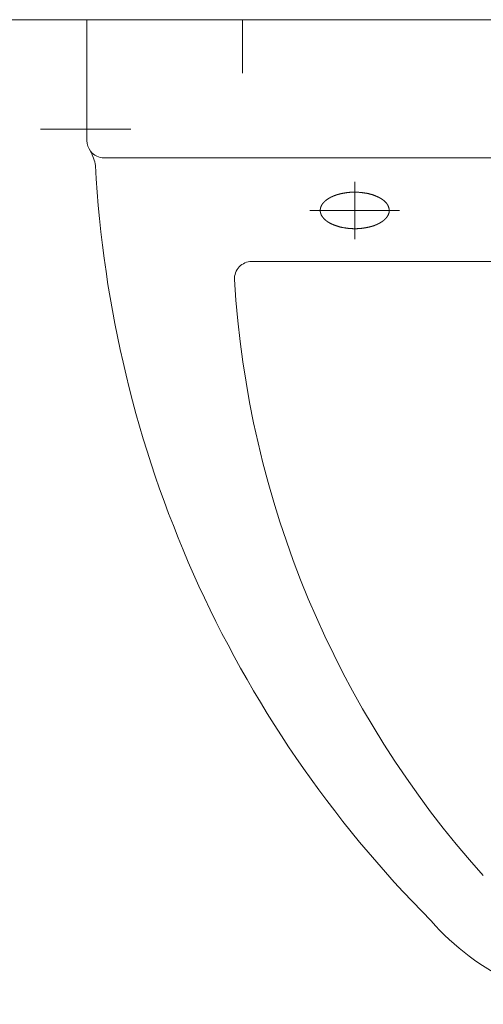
# Model space of a CAD drawing. Extents: x -321 to 526, y -52 to 542.
# Tile 23 of 56: x -133.99 to -131.31, y 160.79 to 166.49. Entities that reach past the tile are written whole.
import ezdxf

# ---------------------------------------------------------------- set-up
doc = ezdxf.new("R2010")
doc.units = 0
doc.layers.get('0').update_dxf_attribs({"lineweight": 35})
doc.layers.add('D-501 Deckenspiegel Gebäude', color=7, linetype='Continuous', lineweight=25)

# ---------------------------------------------------------------- blocks, each defined once
blk = doc.blocks.new('Referenz-A07MYS7IRK', base_point=(-281.0083, -47.1225))
at = {"layer": 'D-501 Deckenspiegel Gebäude', "color": 0, "lineweight": 13}
for p, q in [((-163.5509, 166.4946), (-121.5509, 166.4946)), ((-127.501, 166.4946), (-133.6009, 166.4946)), ((-133.6009, 166.4946), (-133.6009, 165.7947)), ((-132.701, 166.4946), (-132.701, 166.1846)), ((-133.8699, 165.8601), (-133.3478, 165.8601)), ((-133.501, 165.6946), (-127.6009, 165.6946)), ((-132.051, 165.5565), (-132.051, 165.2243)), ((-132.1805, 165.4711), (-132.1814, 165.4706)), ((-132.1794, 165.4716), (-132.1805, 165.4711)), ((-132.1783, 165.472), (-132.1794, 165.4716)), ((-132.1773, 165.4724), (-132.1783, 165.472)), ((-132.1762, 165.473), (-132.1773, 165.4724)), ((-132.1751, 165.4734), (-132.1762, 165.473)), ((-132.1741, 165.4739), (-132.1751, 165.4734)), ((-132.173, 165.4743), (-132.1741, 165.4739)), ((-132.172, 165.4747), (-132.173, 165.4743)), ((-132.1708, 165.4752), (-132.172, 165.4747)), ((-132.1697, 165.4756), (-132.1708, 165.4752)), ((-132.1686, 165.4761), (-132.1697, 165.4756)), ((-132.1674, 165.4765), (-132.1686, 165.4761)), ((-132.1664, 165.4769), (-132.1674, 165.4765)), ((-132.1652, 165.4773), (-132.1664, 165.4769)), ((-132.164, 165.4778), (-132.1652, 165.4773)), ((-132.1629, 165.4782), (-132.164, 165.4778)), ((-132.1617, 165.4786), (-132.1629, 165.4782)), ((-132.1605, 165.479), (-132.1617, 165.4786)), ((-132.1593, 165.4794), (-132.1605, 165.479)), ((-132.1581, 165.4798), (-132.1593, 165.4794)), ((-132.157, 165.4802), (-132.1581, 165.4798)), ((-132.1557, 165.4806), (-132.157, 165.4802)), ((-132.1545, 165.4811), (-132.1557, 165.4806)), ((-132.1533, 165.4814), (-132.1545, 165.4811)), ((-132.1521, 165.4817), (-132.1533, 165.4814)), ((-132.1508, 165.4822), (-132.1521, 165.4817)), ((-132.1496, 165.4825), (-132.1508, 165.4822)), ((-132.1482, 165.4829), (-132.1496, 165.4825)), ((-132.147, 165.4833), (-132.1482, 165.4829)), ((-132.1457, 165.4836), (-132.147, 165.4833)), ((-132.1444, 165.4841), (-132.1457, 165.4836)), ((-132.1431, 165.4844), (-132.1444, 165.4841)), ((-132.1418, 165.4848), (-132.1431, 165.4844)), ((-132.1404, 165.4851), (-132.1418, 165.4848)), ((-132.139, 165.4855), (-132.1404, 165.4851)), ((-132.1376, 165.4858), (-132.139, 165.4855)), ((-132.1361, 165.4862), (-132.1376, 165.4858)), ((-132.1347, 165.4864), (-132.1361, 165.4862)), ((-132.1333, 165.4868), (-132.1347, 165.4864)), ((-132.1318, 165.4872), (-132.1333, 165.4868)), ((-132.1303, 165.4875), (-132.1318, 165.4872)), ((-132.1288, 165.4879), (-132.1303, 165.4875)), ((-132.1272, 165.4882), (-132.1288, 165.4879)), ((-132.1257, 165.4885), (-132.1272, 165.4882)), ((-132.1241, 165.4889), (-132.1257, 165.4885)), ((-132.1224, 165.4891), (-132.1241, 165.4889)), ((-132.1208, 165.4895), (-132.1224, 165.4891)), ((-132.1191, 165.4897), (-132.1208, 165.4895)), ((-132.1174, 165.4901), (-132.1191, 165.4897)), ((-132.1156, 165.4905), (-132.1174, 165.4901)), ((-132.1139, 165.4907), (-132.1156, 165.4905)), ((-132.1121, 165.4911), (-132.1139, 165.4907)), ((-132.1102, 165.4913), (-132.1121, 165.4911)), ((-132.1084, 165.4916), (-132.1102, 165.4913)), ((-132.1065, 165.492), (-132.1084, 165.4916)), ((-132.1045, 165.4922), (-132.1065, 165.492)), ((-132.1026, 165.4925), (-132.1045, 165.4922)), ((-132.1006, 165.4929), (-132.1026, 165.4925)), ((-132.0986, 165.4931), (-132.1006, 165.4929)), ((-132.0967, 165.4934), (-132.0986, 165.4931)), ((-132.0945, 165.4936), (-132.0967, 165.4934)), ((-132.0924, 165.494), (-132.0945, 165.4936)), ((-132.0903, 165.4941), (-132.0924, 165.494)), ((-132.0882, 165.4944), (-132.0903, 165.4941)), ((-132.086, 165.4946), (-132.0882, 165.4944)), ((-132.0838, 165.4948), (-132.086, 165.4946)), ((-132.0815, 165.495), (-132.0838, 165.4948)), ((-132.0793, 165.4952), (-132.0815, 165.495)), ((-132.077, 165.4954), (-132.0793, 165.4952)), ((-132.0747, 165.4955), (-132.077, 165.4954)), ((-132.0724, 165.4957), (-132.0747, 165.4955)), ((-132.0701, 165.4958), (-132.0724, 165.4957)), ((-132.0677, 165.496), (-132.0701, 165.4958)), ((-132.0653, 165.496), (-132.0677, 165.496)), ((-132.0628, 165.4962), (-132.0653, 165.496)), ((-132.0604, 165.4962), (-132.0628, 165.4962)), ((-132.0579, 165.4962), (-132.0604, 165.4962)), ((-132.0554, 165.4963), (-132.0579, 165.4962)), ((-132.053, 165.4963), (-132.0554, 165.4963)), ((-132.0504, 165.4963), (-132.053, 165.4963)), ((-132.0478, 165.4962), (-132.0504, 165.4963)), ((-132.0452, 165.4962), (-132.0478, 165.4962)), ((-132.0426, 165.4962), (-132.0452, 165.4962)), ((-132.04, 165.496), (-132.0426, 165.4962)), ((-132.0374, 165.496), (-132.04, 165.496)), ((-132.0347, 165.4958), (-132.0374, 165.496)), ((-132.0321, 165.4957), (-132.0347, 165.4958)), ((-132.0294, 165.4955), (-132.0321, 165.4957)), ((-132.0267, 165.4954), (-132.0294, 165.4955)), ((-132.024, 165.4951), (-132.0267, 165.4954)), ((-132.0213, 165.4949), (-132.024, 165.4951)), ((-132.0187, 165.4946), (-132.0213, 165.4949)), ((-132.016, 165.4944), (-132.0187, 165.4946)), ((-132.0132, 165.4941), (-132.016, 165.4944)), ((-132.0106, 165.4938), (-132.0132, 165.4941)), ((-132.0079, 165.4935), (-132.0106, 165.4938)), ((-132.0052, 165.4931), (-132.0079, 165.4935)), ((-132.0026, 165.4929), (-132.0052, 165.4931)), ((-131.9999, 165.4924), (-132.0026, 165.4929)), ((-131.9974, 165.4921), (-131.9999, 165.4924)), ((-131.9947, 165.4917), (-131.9974, 165.4921)), ((-131.9921, 165.4913), (-131.9947, 165.4917)), ((-131.9895, 165.4908), (-131.9921, 165.4913)), ((-131.987, 165.4904), (-131.9895, 165.4908)), ((-131.9845, 165.4899), (-131.987, 165.4904)), ((-131.9819, 165.4895), (-131.9845, 165.4899)), ((-131.9794, 165.489), (-131.9819, 165.4895)), ((-131.977, 165.4885), (-131.9794, 165.489)), ((-131.9746, 165.488), (-131.977, 165.4885)), ((-131.9722, 165.4875), (-131.9746, 165.488)), ((-131.9698, 165.487), (-131.9722, 165.4875)), ((-131.9675, 165.4864), (-131.9698, 165.487)), ((-131.9652, 165.4858), (-131.9675, 165.4864)), ((-131.963, 165.4853), (-131.9652, 165.4858)), ((-131.9609, 165.4847), (-131.963, 165.4853)), ((-131.9586, 165.4841), (-131.9609, 165.4847)), ((-131.9565, 165.4835), (-131.9586, 165.4841)), ((-131.9544, 165.4829), (-131.9565, 165.4835)), ((-131.9524, 165.4823), (-131.9544, 165.4829)), ((-131.9504, 165.4817), (-131.9524, 165.4823)), ((-131.9484, 165.4811), (-131.9504, 165.4817)), ((-131.9464, 165.4804), (-131.9484, 165.4811)), ((-131.9445, 165.4798), (-131.9464, 165.4804)), ((-131.9426, 165.4792), (-131.9445, 165.4798)), ((-131.9408, 165.4784), (-131.9426, 165.4792)), ((-131.939, 165.4778), (-131.9408, 165.4784)), ((-131.9372, 165.4772), (-131.939, 165.4778)), ((-131.9355, 165.4765), (-131.9372, 165.4772)), ((-131.9338, 165.4759), (-131.9355, 165.4765)), ((-131.9322, 165.4753), (-131.9338, 165.4759)), ((-131.9305, 165.4745), (-131.9322, 165.4753)), ((-131.9289, 165.4739), (-131.9305, 165.4745)), ((-131.9273, 165.4732), (-131.9289, 165.4739)), ((-131.9258, 165.4726), (-131.9273, 165.4732)), ((-131.9242, 165.472), (-131.9258, 165.4726)), ((-131.9228, 165.4712), (-131.9242, 165.472)), ((-131.9213, 165.4706), (-131.9228, 165.4712)), ((-132.2455, 165.4144), (-132.2458, 165.4136)), ((-132.2452, 165.4152), (-132.2455, 165.4144)), ((-132.2448, 165.416), (-132.2452, 165.4152)), ((-132.2444, 165.4169), (-132.2448, 165.416)), ((-132.244, 165.4177), (-132.2444, 165.4169)), ((-132.2436, 165.4185), (-132.244, 165.4177)), ((-132.2432, 165.4192), (-132.2436, 165.4185)), ((-132.2427, 165.42), (-132.2432, 165.4192)), ((-132.2423, 165.4208), (-132.2427, 165.42)), ((-132.2419, 165.4216), (-132.2423, 165.4208)), ((-132.2414, 165.4224), (-132.2419, 165.4216)), ((-132.2409, 165.4232), (-132.2414, 165.4224)), ((-132.2405, 165.4238), (-132.2409, 165.4232)), ((-132.2401, 165.4246), (-132.2405, 165.4238)), ((-132.2395, 165.4253), (-132.2401, 165.4246)), ((-132.2391, 165.4261), (-132.2395, 165.4253)), ((-132.2386, 165.4268), (-132.2391, 165.4261)), ((-132.238, 165.4275), (-132.2386, 165.4268)), ((-132.2376, 165.4282), (-132.238, 165.4275)), ((-132.237, 165.4288), (-132.2376, 165.4282)), ((-132.2365, 165.4296), (-132.237, 165.4288)), ((-132.236, 165.4302), (-132.2365, 165.4296)), ((-132.2354, 165.431), (-132.236, 165.4302)), ((-132.2349, 165.4316), (-132.2354, 165.431)), ((-132.2344, 165.4323), (-132.2349, 165.4316)), ((-132.2339, 165.4329), (-132.2344, 165.4323)), ((-132.2333, 165.4335), (-132.2339, 165.4329)), ((-132.2328, 165.4343), (-132.2333, 165.4335)), ((-132.2322, 165.4349), (-132.2328, 165.4343)), ((-132.2317, 165.4355), (-132.2322, 165.4349)), ((-132.2311, 165.4361), (-132.2317, 165.4355)), ((-132.2306, 165.4367), (-132.2311, 165.4361)), ((-132.23, 165.4374), (-132.2306, 165.4367)), ((-132.2294, 165.438), (-132.23, 165.4374)), ((-132.2289, 165.4385), (-132.2294, 165.438)), ((-132.2282, 165.4391), (-132.2289, 165.4385)), ((-132.2278, 165.4398), (-132.2282, 165.4391)), ((-132.2271, 165.4403), (-132.2278, 165.4398)), ((-132.2266, 165.4409), (-132.2271, 165.4403)), ((-132.2259, 165.4415), (-132.2266, 165.4409)), ((-132.2253, 165.4421), (-132.2259, 165.4415)), ((-132.2248, 165.4426), (-132.2253, 165.4421)), ((-132.2242, 165.4432), (-132.2248, 165.4426)), ((-132.2235, 165.4437), (-132.2242, 165.4432)), ((-132.2229, 165.4443), (-132.2235, 165.4437)), ((-132.2223, 165.4449), (-132.2229, 165.4443)), ((-132.2217, 165.4454), (-132.2223, 165.4449)), ((-132.221, 165.446), (-132.2217, 165.4454)), ((-132.2204, 165.4465), (-132.221, 165.446)), ((-132.2198, 165.447), (-132.2204, 165.4465)), ((-132.2191, 165.4476), (-132.2198, 165.447)), ((-132.2185, 165.4482), (-132.2191, 165.4476)), ((-132.2178, 165.4487), (-132.2185, 165.4482)), ((-132.2171, 165.4493), (-132.2178, 165.4487)), ((-132.2165, 165.4498), (-132.2171, 165.4493)), ((-132.2159, 165.4503), (-132.2165, 165.4498)), ((-132.2151, 165.4509), (-132.2159, 165.4503)), ((-132.2144, 165.4514), (-132.2151, 165.4509)), ((-132.2137, 165.4519), (-132.2144, 165.4514)), ((-132.213, 165.4524), (-132.2137, 165.4519)), ((-132.2123, 165.453), (-132.213, 165.4524)), ((-132.2115, 165.4535), (-132.2123, 165.453)), ((-132.2108, 165.454), (-132.2115, 165.4535)), ((-132.21, 165.4546), (-132.2108, 165.454)), ((-132.2093, 165.455), (-132.21, 165.4546)), ((-132.2085, 165.4556), (-132.2093, 165.455)), ((-132.2077, 165.4561), (-132.2085, 165.4556)), ((-132.2069, 165.4566), (-132.2077, 165.4561)), ((-132.2062, 165.4571), (-132.2069, 165.4566)), ((-132.2054, 165.4577), (-132.2062, 165.4571)), ((-132.2046, 165.4582), (-132.2054, 165.4577)), ((-132.2036, 165.4587), (-132.2046, 165.4582)), ((-132.2029, 165.4592), (-132.2036, 165.4587)), ((-132.2021, 165.4597), (-132.2029, 165.4592)), ((-132.2011, 165.4603), (-132.2021, 165.4597)), ((-132.2003, 165.4608), (-132.2011, 165.4603)), ((-132.1995, 165.4612), (-132.2003, 165.4608)), ((-132.1986, 165.4618), (-132.1995, 165.4612)), ((-132.1977, 165.4623), (-132.1986, 165.4618)), ((-132.1968, 165.4628), (-132.1977, 165.4623)), ((-132.196, 165.4633), (-132.1968, 165.4628)), ((-132.195, 165.4638), (-132.196, 165.4633)), ((-132.1941, 165.4644), (-132.195, 165.4638)), ((-132.1932, 165.4648), (-132.1941, 165.4644)), ((-132.1923, 165.4653), (-132.1932, 165.4648)), ((-132.1913, 165.4658), (-132.1923, 165.4653)), ((-132.1904, 165.4663), (-132.1913, 165.4658)), ((-132.1894, 165.4667), (-132.1904, 165.4663)), ((-132.1885, 165.4673), (-132.1894, 165.4667)), ((-132.1875, 165.4677), (-132.1885, 165.4673)), ((-132.1865, 165.4683), (-132.1875, 165.4677)), ((-132.1855, 165.4687), (-132.1865, 165.4683)), ((-132.1845, 165.4692), (-132.1855, 165.4687)), ((-132.1835, 165.4697), (-132.1845, 165.4692)), ((-132.1825, 165.4701), (-132.1835, 165.4697)), ((-132.1814, 165.4706), (-132.1825, 165.4701)), ((-131.9199, 165.47), (-131.9213, 165.4706)), ((-131.9186, 165.4694), (-131.9199, 165.47)), ((-131.9172, 165.4687), (-131.9186, 165.4694)), ((-131.9159, 165.4681), (-131.9172, 165.4687)), ((-131.9146, 165.4675), (-131.9159, 165.4681)), ((-131.9133, 165.4669), (-131.9146, 165.4675)), ((-131.9121, 165.4663), (-131.9133, 165.4669)), ((-131.9109, 165.4657), (-131.9121, 165.4663)), ((-131.9098, 165.4651), (-131.9109, 165.4657)), ((-131.9086, 165.4645), (-131.9098, 165.4651)), ((-131.9076, 165.4639), (-131.9086, 165.4645)), ((-131.9064, 165.4633), (-131.9076, 165.4639)), ((-131.9053, 165.4628), (-131.9064, 165.4633)), ((-131.9043, 165.4622), (-131.9053, 165.4628)), ((-131.9033, 165.4616), (-131.9043, 165.4622)), ((-131.9023, 165.461), (-131.9033, 165.4616)), ((-131.9013, 165.4604), (-131.9023, 165.461)), ((-131.9004, 165.4598), (-131.9013, 165.4604)), ((-131.8994, 165.4593), (-131.9004, 165.4598)), ((-131.8984, 165.4587), (-131.8994, 165.4593)), ((-131.8975, 165.4581), (-131.8984, 165.4587)), ((-131.8966, 165.4575), (-131.8975, 165.4581)), ((-131.8957, 165.457), (-131.8966, 165.4575)), ((-131.8948, 165.4564), (-131.8957, 165.457)), ((-131.894, 165.4558), (-131.8948, 165.4564)), ((-131.893, 165.4552), (-131.894, 165.4558)), ((-131.8922, 165.4546), (-131.893, 165.4552)), ((-131.8914, 165.454), (-131.8922, 165.4546)), ((-131.8906, 165.4534), (-131.8914, 165.454)), ((-131.8897, 165.4528), (-131.8906, 165.4534)), ((-131.8889, 165.4523), (-131.8897, 165.4528)), ((-131.8881, 165.4517), (-131.8889, 165.4523)), ((-131.8873, 165.451), (-131.8881, 165.4517)), ((-131.8864, 165.4504), (-131.8873, 165.451)), ((-131.8856, 165.4497), (-131.8864, 165.4504)), ((-131.8848, 165.4491), (-131.8856, 165.4497)), ((-131.884, 165.4484), (-131.8848, 165.4491)), ((-131.8832, 165.4478), (-131.884, 165.4484)), ((-131.8824, 165.4471), (-131.8832, 165.4478)), ((-131.8816, 165.4465), (-131.8824, 165.4471)), ((-131.8808, 165.4458), (-131.8816, 165.4465)), ((-131.88, 165.4451), (-131.8808, 165.4458)), ((-131.8792, 165.4445), (-131.88, 165.4451)), ((-131.8784, 165.4437), (-131.8792, 165.4445)), ((-131.8776, 165.443), (-131.8784, 165.4437)), ((-131.8769, 165.4423), (-131.8776, 165.443)), ((-131.8761, 165.4416), (-131.8769, 165.4423)), ((-131.8753, 165.4409), (-131.8761, 165.4416)), ((-131.8746, 165.4402), (-131.8753, 165.4409)), ((-131.8739, 165.4394), (-131.8746, 165.4402)), ((-131.8731, 165.4387), (-131.8739, 165.4394)), ((-131.8724, 165.438), (-131.8731, 165.4387)), ((-131.8717, 165.4373), (-131.8724, 165.438)), ((-131.8709, 165.4365), (-131.8717, 165.4373)), ((-131.8702, 165.4357), (-131.8709, 165.4365)), ((-131.8696, 165.4349), (-131.8702, 165.4357)), ((-131.8689, 165.4343), (-131.8696, 165.4349)), ((-131.8683, 165.4335), (-131.8689, 165.4343)), ((-131.8676, 165.4326), (-131.8683, 165.4335)), ((-131.867, 165.4319), (-131.8676, 165.4326)), ((-131.8663, 165.4311), (-131.867, 165.4319)), ((-131.8657, 165.4304), (-131.8663, 165.4311)), ((-131.8651, 165.4296), (-131.8657, 165.4304)), ((-131.8645, 165.4288), (-131.8651, 165.4296)), ((-131.864, 165.428), (-131.8645, 165.4288)), ((-131.8635, 165.4272), (-131.864, 165.428)), ((-131.863, 165.4264), (-131.8635, 165.4272)), ((-131.8624, 165.4256), (-131.863, 165.4264)), ((-131.8619, 165.4248), (-131.8624, 165.4256)), ((-131.8614, 165.424), (-131.8619, 165.4248)), ((-131.861, 165.4232), (-131.8614, 165.424)), ((-131.8606, 165.4224), (-131.861, 165.4232)), ((-131.8601, 165.4216), (-131.8606, 165.4224)), ((-131.8597, 165.4208), (-131.8601, 165.4216)), ((-131.8592, 165.42), (-131.8597, 165.4208)), ((-131.8588, 165.4192), (-131.8592, 165.42)), ((-131.8584, 165.4185), (-131.8588, 165.4192)), ((-131.8581, 165.4177), (-131.8584, 165.4185)), ((-131.8577, 165.4168), (-131.8581, 165.4177)), ((-131.8573, 165.416), (-131.8577, 165.4168)), ((-131.857, 165.4152), (-131.8573, 165.416)), ((-131.8567, 165.4144), (-131.857, 165.4152)), ((-131.8563, 165.4136), (-131.8567, 165.4144)), ((-132.3109, 165.3904), (-131.791, 165.3904)), ((-132.2509, 165.3912), (-132.251, 165.3908)), ((-132.251, 165.3908), (-132.251, 165.3904)), ((-132.251, 165.3904), (-132.251, 165.3901)), ((-132.251, 165.3901), (-132.2509, 165.3896)), ((-132.2508, 165.3926), (-132.2509, 165.392)), ((-132.2509, 165.392), (-132.2509, 165.3916)), ((-132.2509, 165.3916), (-132.2509, 165.3912)), ((-132.2509, 165.3896), (-132.2509, 165.3892)), ((-132.2509, 165.3892), (-132.2509, 165.3888)), ((-132.2509, 165.3888), (-132.2508, 165.3882)), ((-132.2507, 165.3937), (-132.2508, 165.3931)), ((-132.2508, 165.3931), (-132.2508, 165.3926)), ((-132.2508, 165.3882), (-132.2508, 165.3877)), ((-132.2508, 165.3877), (-132.2507, 165.3871)), ((-132.2506, 165.3949), (-132.2507, 165.3943)), ((-132.2507, 165.3943), (-132.2507, 165.3937)), ((-132.2507, 165.3871), (-132.2506, 165.3865)), ((-132.2505, 165.3962), (-132.2506, 165.3956)), ((-132.2506, 165.3956), (-132.2506, 165.3949)), ((-132.2506, 165.3865), (-132.2506, 165.3859)), ((-132.2506, 165.3859), (-132.2505, 165.3853)), ((-132.2503, 165.3969), (-132.2505, 165.3962)), ((-132.2505, 165.3853), (-132.2504, 165.3846)), ((-132.2504, 165.3846), (-132.2503, 165.3839)), ((-132.2502, 165.3978), (-132.2503, 165.3969)), ((-132.2503, 165.3839), (-132.2502, 165.3832)), ((-132.2501, 165.3984), (-132.2502, 165.3978)), ((-132.2502, 165.3832), (-132.25, 165.3824)), ((-132.2499, 165.3992), (-132.2501, 165.3984)), ((-132.25, 165.3824), (-132.2499, 165.3816)), ((-132.2497, 165.4008), (-132.2499, 165.4)), ((-132.2499, 165.4), (-132.2499, 165.3992)), ((-132.2499, 165.3816), (-132.2497, 165.3809)), ((-132.2495, 165.4017), (-132.2497, 165.4008)), ((-132.2497, 165.3809), (-132.2496, 165.38)), ((-132.2496, 165.38), (-132.2494, 165.3791)), ((-132.2493, 165.4025), (-132.2495, 165.4017)), ((-132.2494, 165.3791), (-132.2492, 165.3784)), ((-132.2491, 165.4033), (-132.2493, 165.4025)), ((-132.2492, 165.3784), (-132.2491, 165.3775)), ((-132.2489, 165.4041), (-132.2491, 165.4033)), ((-132.2491, 165.3775), (-132.2489, 165.3767)), ((-132.2487, 165.405), (-132.2489, 165.4041)), ((-132.2489, 165.3767), (-132.2486, 165.3758)), ((-132.2484, 165.4058), (-132.2487, 165.405)), ((-132.2486, 165.3758), (-132.2484, 165.3749)), ((-132.2483, 165.4067), (-132.2484, 165.4058)), ((-132.2484, 165.3749), (-132.2481, 165.3741)), ((-132.248, 165.4076), (-132.2483, 165.4067)), ((-132.2481, 165.3741), (-132.2479, 165.3732)), ((-132.2477, 165.4085), (-132.248, 165.4076)), ((-132.2479, 165.3732), (-132.2477, 165.3723)), ((-132.2475, 165.4093), (-132.2477, 165.4085)), ((-132.2477, 165.3723), (-132.2474, 165.3715)), ((-132.2472, 165.4102), (-132.2475, 165.4093)), ((-132.2474, 165.3715), (-132.2471, 165.3707)), ((-132.2468, 165.4111), (-132.2472, 165.4102)), ((-132.2471, 165.3707), (-132.2467, 165.3697)), ((-132.2466, 165.4119), (-132.2468, 165.4111)), ((-132.2467, 165.3697), (-132.2465, 165.3689)), ((-132.2462, 165.4127), (-132.2466, 165.4119)), ((-132.2465, 165.3689), (-132.2461, 165.3681)), ((-132.2458, 165.4136), (-132.2462, 165.4127)), ((-132.2461, 165.3681), (-132.2458, 165.3672)), ((-132.2458, 165.3672), (-132.2454, 165.3664)), ((-132.2454, 165.3664), (-132.245, 165.3656)), ((-132.245, 165.3656), (-132.2447, 165.3647)), ((-132.2447, 165.3647), (-132.2444, 165.3639)), ((-132.2444, 165.3639), (-132.2439, 165.3631)), ((-132.2439, 165.3631), (-132.2436, 165.3623)), ((-132.2436, 165.3623), (-132.2431, 165.3615)), ((-132.2431, 165.3615), (-132.2427, 165.3608)), ((-132.2427, 165.3608), (-132.2423, 165.36)), ((-132.2423, 165.36), (-132.2419, 165.3592)), ((-132.2419, 165.3592), (-132.2414, 165.3585)), ((-132.2414, 165.3585), (-132.2409, 165.3577)), ((-132.2409, 165.3577), (-132.2405, 165.357)), ((-132.2405, 165.357), (-132.24, 165.3563)), ((-131.8617, 165.3566), (-131.8614, 165.3572)), ((-131.8614, 165.3572), (-131.861, 165.3578)), ((-131.861, 165.3578), (-131.8606, 165.3583)), ((-131.8606, 165.3583), (-131.8603, 165.3589)), ((-131.8603, 165.3589), (-131.86, 165.3596)), ((-131.86, 165.3596), (-131.8597, 165.3601)), ((-131.8597, 165.3601), (-131.8593, 165.3607)), ((-131.8593, 165.3607), (-131.859, 165.3613)), ((-131.859, 165.3613), (-131.8587, 165.3619)), ((-131.8587, 165.3619), (-131.8583, 165.3625)), ((-131.8583, 165.3625), (-131.8581, 165.3632)), ((-131.8581, 165.3632), (-131.8577, 165.3638)), ((-131.8577, 165.3638), (-131.8575, 165.3644)), ((-131.8575, 165.3644), (-131.8571, 165.365)), ((-131.8571, 165.365), (-131.8568, 165.3658)), ((-131.8568, 165.3658), (-131.8565, 165.3664)), ((-131.8565, 165.3664), (-131.8562, 165.3671)), ((-131.8561, 165.4127), (-131.8563, 165.4136)), ((-131.8562, 165.3671), (-131.8559, 165.3677)), ((-131.8557, 165.4119), (-131.8561, 165.4127)), ((-131.8559, 165.3677), (-131.8557, 165.3684)), ((-131.8554, 165.4111), (-131.8557, 165.4119)), ((-131.8557, 165.3684), (-131.8554, 165.3691)), ((-131.8551, 165.4105), (-131.8554, 165.4111)), ((-131.8554, 165.3691), (-131.8551, 165.3697)), ((-131.8549, 165.4097), (-131.8551, 165.4105)), ((-131.8551, 165.3697), (-131.8549, 165.3704)), ((-131.8546, 165.4088), (-131.8549, 165.4097)), ((-131.8549, 165.3704), (-131.8546, 165.3711)), ((-131.8544, 165.408), (-131.8546, 165.4088)), ((-131.8546, 165.3711), (-131.8543, 165.3718)), ((-131.8542, 165.4072), (-131.8544, 165.408)), ((-131.8543, 165.3718), (-131.8541, 165.3725)), ((-131.8539, 165.4064), (-131.8542, 165.4072)), ((-131.8541, 165.3725), (-131.8539, 165.3731)), ((-131.8537, 165.4058), (-131.8539, 165.4064)), ((-131.8539, 165.3731), (-131.8536, 165.3738)), ((-131.8534, 165.4049), (-131.8537, 165.4058)), ((-131.8536, 165.3738), (-131.8534, 165.3746)), ((-131.8532, 165.4041), (-131.8534, 165.4049)), ((-131.8534, 165.3746), (-131.8532, 165.3752)), ((-131.8531, 165.4034), (-131.8532, 165.4041)), ((-131.8532, 165.3752), (-131.853, 165.376)), ((-131.8529, 165.4026), (-131.8531, 165.4034)), ((-131.853, 165.376), (-131.8528, 165.3767)), ((-131.8528, 165.4019), (-131.8529, 165.4026)), ((-131.8526, 165.4011), (-131.8528, 165.4019)), ((-131.8528, 165.3767), (-131.8526, 165.3774)), ((-131.8524, 165.4004), (-131.8526, 165.4011)), ((-131.8526, 165.3774), (-131.8525, 165.3781)), ((-131.8525, 165.3781), (-131.8523, 165.3788)), ((-131.8522, 165.3996), (-131.8524, 165.4004)), ((-131.8523, 165.3788), (-131.8521, 165.3795)), ((-131.8521, 165.3989), (-131.8522, 165.3996)), ((-131.852, 165.3982), (-131.8521, 165.3989)), ((-131.8521, 165.3795), (-131.852, 165.3802)), ((-131.8518, 165.3974), (-131.852, 165.3982)), ((-131.852, 165.3802), (-131.8518, 165.381)), ((-131.8518, 165.3967), (-131.8518, 165.3974)), ((-131.8516, 165.3959), (-131.8518, 165.3967)), ((-131.8518, 165.3816), (-131.8516, 165.3824)), ((-131.8518, 165.381), (-131.8518, 165.3816)), ((-131.8515, 165.3953), (-131.8516, 165.3959)), ((-131.8516, 165.3824), (-131.8515, 165.3831)), ((-131.8514, 165.3945), (-131.8515, 165.3953)), ((-131.8515, 165.3831), (-131.8514, 165.3838)), ((-131.8514, 165.3937), (-131.8514, 165.3945)), ((-131.8513, 165.393), (-131.8514, 165.3937)), ((-131.8514, 165.3838), (-131.8513, 165.3845)), ((-131.8512, 165.3923), (-131.8513, 165.393)), ((-131.8513, 165.3852), (-131.8512, 165.3859)), ((-131.8513, 165.3845), (-131.8513, 165.3852)), ((-131.8512, 165.3916), (-131.8512, 165.3923)), ((-131.8512, 165.3909), (-131.8512, 165.3916)), ((-131.8512, 165.3902), (-131.8512, 165.3909)), ((-131.8512, 165.3895), (-131.8512, 165.3902)), ((-131.8512, 165.3888), (-131.8512, 165.3895)), ((-131.8512, 165.3881), (-131.8512, 165.3888)), ((-131.8512, 165.3873), (-131.8512, 165.3881)), ((-131.8512, 165.3867), (-131.8512, 165.3873)), ((-131.8512, 165.3859), (-131.8512, 165.3867)), ((-132.24, 165.3563), (-132.2395, 165.3555)), ((-132.2395, 165.3555), (-132.239, 165.3547)), ((-132.239, 165.3547), (-132.2385, 165.3541)), ((-132.2385, 165.3541), (-132.238, 165.3533)), ((-132.238, 165.3533), (-132.2375, 165.3526)), ((-132.2375, 165.3526), (-132.237, 165.352)), ((-132.237, 165.352), (-132.2364, 165.3513)), ((-132.2364, 165.3513), (-132.236, 165.3506)), ((-132.236, 165.3506), (-132.2354, 165.35)), ((-132.2354, 165.35), (-132.2349, 165.3492)), ((-132.2349, 165.3492), (-132.2344, 165.3486)), ((-132.2344, 165.3486), (-132.2339, 165.3479)), ((-132.2339, 165.3479), (-132.2333, 165.3473)), ((-132.2333, 165.3473), (-132.2327, 165.3467)), ((-132.2327, 165.3467), (-132.2322, 165.3461)), ((-132.2322, 165.3461), (-132.2317, 165.3453)), ((-132.2317, 165.3453), (-132.2311, 165.3447)), ((-132.2311, 165.3447), (-132.2306, 165.3442)), ((-132.2306, 165.3442), (-132.23, 165.3436)), ((-132.23, 165.3436), (-132.2294, 165.343)), ((-132.2294, 165.343), (-132.2289, 165.3423)), ((-132.2289, 165.3423), (-132.2282, 165.3417)), ((-132.2282, 165.3417), (-132.2278, 165.3412)), ((-132.2278, 165.3412), (-132.2271, 165.3405)), ((-132.2271, 165.3405), (-132.2266, 165.3399)), ((-132.2266, 165.3399), (-132.2259, 165.3394)), ((-132.2259, 165.3394), (-132.2253, 165.3389)), ((-132.2253, 165.3389), (-132.2248, 165.3383)), ((-132.2248, 165.3383), (-132.2242, 165.3377)), ((-132.2242, 165.3377), (-132.2235, 165.3371)), ((-132.2235, 165.3371), (-132.2229, 165.3365)), ((-132.2229, 165.3365), (-132.2223, 165.336)), ((-132.2223, 165.336), (-132.2217, 165.3354)), ((-132.2217, 165.3354), (-132.221, 165.3348)), ((-132.221, 165.3348), (-132.2204, 165.3343)), ((-132.2204, 165.3343), (-132.2198, 165.3338)), ((-132.2198, 165.3338), (-132.2191, 165.3332)), ((-132.2191, 165.3332), (-132.2185, 165.3327)), ((-132.2185, 165.3327), (-132.2178, 165.3322)), ((-132.2178, 165.3322), (-132.2171, 165.3317)), ((-132.2171, 165.3317), (-132.2165, 165.3311)), ((-132.2165, 165.3311), (-132.2159, 165.3306)), ((-132.2159, 165.3306), (-132.2151, 165.3301)), ((-132.2151, 165.3301), (-132.2144, 165.3295)), ((-132.2144, 165.3295), (-132.2137, 165.329)), ((-132.2137, 165.329), (-132.213, 165.3285)), ((-132.213, 165.3285), (-132.2123, 165.3279)), ((-132.2123, 165.3279), (-132.2115, 165.3274)), ((-132.2115, 165.3274), (-132.2108, 165.3268)), ((-132.2108, 165.3268), (-132.21, 165.3264)), ((-132.21, 165.3264), (-132.2091, 165.3258)), ((-132.2091, 165.3258), (-132.2085, 165.3253)), ((-132.2085, 165.3253), (-132.2076, 165.3247)), ((-132.2076, 165.3247), (-132.2068, 165.3242)), ((-132.2068, 165.3242), (-132.206, 165.3237)), ((-132.206, 165.3237), (-132.2051, 165.3231)), ((-132.2051, 165.3231), (-132.2042, 165.3225)), ((-132.2042, 165.3225), (-132.2033, 165.322)), ((-132.2033, 165.322), (-132.2024, 165.3215)), ((-132.2024, 165.3215), (-132.2015, 165.3209)), ((-132.2015, 165.3209), (-132.2005, 165.3204)), ((-132.2005, 165.3204), (-132.1996, 165.3198)), ((-132.1996, 165.3198), (-132.1986, 165.3192)), ((-132.1986, 165.3192), (-132.1976, 165.3187)), ((-132.1976, 165.3187), (-132.1966, 165.318)), ((-132.1966, 165.318), (-132.1955, 165.3176)), ((-132.1955, 165.3176), (-132.1944, 165.3169)), ((-132.1944, 165.3169), (-132.1933, 165.3164)), ((-132.1933, 165.3164), (-132.1922, 165.3157)), ((-132.1922, 165.3157), (-132.191, 165.3151)), ((-132.191, 165.3151), (-132.1898, 165.3146)), ((-132.1898, 165.3146), (-132.1886, 165.314)), ((-132.1886, 165.314), (-132.1873, 165.3133)), ((-132.1873, 165.3133), (-132.1861, 165.3127)), ((-132.1861, 165.3127), (-132.1847, 165.3121)), ((-132.1847, 165.3121), (-132.1834, 165.3115)), ((-132.1834, 165.3115), (-132.182, 165.3108)), ((-132.182, 165.3108), (-132.1806, 165.3102)), ((-132.1806, 165.3102), (-132.1792, 165.3096)), ((-132.1792, 165.3096), (-132.1777, 165.3089)), ((-132.1777, 165.3089), (-132.1762, 165.3083)), ((-132.1762, 165.3083), (-132.1746, 165.3076)), ((-132.1746, 165.3076), (-132.1731, 165.3069)), ((-132.1731, 165.3069), (-132.1715, 165.3063)), ((-132.1715, 165.3063), (-132.1698, 165.3057)), ((-132.1698, 165.3057), (-132.1681, 165.305)), ((-132.1681, 165.305), (-132.1664, 165.3043)), ((-132.1664, 165.3043), (-132.1648, 165.3037)), ((-132.1648, 165.3037), (-132.163, 165.303)), ((-132.163, 165.303), (-132.1611, 165.3024)), ((-132.1611, 165.3024), (-132.1593, 165.3017)), ((-132.1593, 165.3017), (-132.1574, 165.3011)), ((-132.1574, 165.3011), (-132.1555, 165.3004)), ((-132.1555, 165.3004), (-132.1535, 165.2997)), ((-132.1535, 165.2997), (-132.1516, 165.2991)), ((-131.9486, 165.2995), (-131.9474, 165.2999)), ((-131.9474, 165.2999), (-131.9462, 165.3002)), ((-131.9462, 165.3002), (-131.945, 165.3007)), ((-131.945, 165.3007), (-131.9438, 165.301)), ((-131.9438, 165.301), (-131.9426, 165.3014)), ((-131.9426, 165.3014), (-131.9414, 165.3018)), ((-131.9414, 165.3018), (-131.9402, 165.3022)), ((-131.9402, 165.3022), (-131.9391, 165.3027)), ((-131.9391, 165.3027), (-131.9379, 165.303)), ((-131.9379, 165.303), (-131.9367, 165.3035)), ((-131.9367, 165.3035), (-131.9356, 165.304)), ((-131.9356, 165.304), (-131.9345, 165.3044)), ((-131.9345, 165.3044), (-131.9334, 165.3048)), ((-131.9334, 165.3048), (-131.9322, 165.3053)), ((-131.9322, 165.3053), (-131.9312, 165.3057)), ((-131.9312, 165.3057), (-131.93, 165.3061)), ((-131.93, 165.3061), (-131.9289, 165.3066)), ((-131.9289, 165.3066), (-131.9278, 165.3071)), ((-131.9278, 165.3071), (-131.9267, 165.3075)), ((-131.9267, 165.3075), (-131.9256, 165.3079)), ((-131.9256, 165.3079), (-131.9246, 165.3084)), ((-131.9246, 165.3084), (-131.9236, 165.3088)), ((-131.9236, 165.3088), (-131.9226, 165.3093)), ((-131.9226, 165.3093), (-131.9215, 165.3098)), ((-131.9215, 165.3098), (-131.9204, 165.3102)), ((-131.9204, 165.3102), (-131.9195, 165.3107)), ((-131.9195, 165.3107), (-131.9184, 165.3112)), ((-131.9184, 165.3112), (-131.9174, 165.3116)), ((-131.9174, 165.3116), (-131.9164, 165.3121)), ((-131.9164, 165.3121), (-131.9154, 165.3126)), ((-131.9154, 165.3126), (-131.9145, 165.3131)), ((-131.9145, 165.3131), (-131.9135, 165.3136)), ((-131.9135, 165.3136), (-131.9125, 165.3141)), ((-131.9125, 165.3141), (-131.9115, 165.3146)), ((-131.9115, 165.3146), (-131.9106, 165.3151)), ((-131.9106, 165.3151), (-131.9097, 165.3156)), ((-131.9097, 165.3156), (-131.9087, 165.316)), ((-131.9087, 165.316), (-131.9078, 165.3166)), ((-131.9078, 165.3166), (-131.9069, 165.3171)), ((-131.9069, 165.3171), (-131.906, 165.3176)), ((-131.906, 165.3176), (-131.9051, 165.318)), ((-131.9051, 165.318), (-131.9043, 165.3186)), ((-131.9043, 165.3186), (-131.9034, 165.319)), ((-131.9034, 165.319), (-131.9025, 165.3196)), ((-131.9025, 165.3196), (-131.9016, 165.3201)), ((-131.9016, 165.3201), (-131.9008, 165.3206)), ((-131.9008, 165.3206), (-131.8999, 165.3211)), ((-131.8999, 165.3211), (-131.8991, 165.3216)), ((-131.8991, 165.3216), (-131.8982, 165.3221)), ((-131.8982, 165.3221), (-131.8974, 165.3227)), ((-131.8974, 165.3227), (-131.8966, 165.3232)), ((-131.8966, 165.3232), (-131.8958, 165.3237)), ((-131.8958, 165.3237), (-131.895, 165.3242)), ((-131.895, 165.3242), (-131.8942, 165.3247)), ((-131.8942, 165.3247), (-131.8934, 165.3253)), ((-131.8934, 165.3253), (-131.8927, 165.3258)), ((-131.8927, 165.3258), (-131.8919, 165.3264)), ((-131.8919, 165.3264), (-131.8912, 165.3268)), ((-131.8912, 165.3268), (-131.8904, 165.3274)), ((-131.8904, 165.3274), (-131.8897, 165.3279)), ((-131.8897, 165.3279), (-131.889, 165.3285)), ((-131.889, 165.3285), (-131.8883, 165.329)), ((-131.8883, 165.329), (-131.8875, 165.3295)), ((-131.8875, 165.3295), (-131.8869, 165.3301)), ((-131.8869, 165.3301), (-131.8861, 165.3306)), ((-131.8861, 165.3306), (-131.8854, 165.3311)), ((-131.8854, 165.3311), (-131.8848, 165.3317)), ((-131.8848, 165.3317), (-131.8841, 165.3322)), ((-131.8841, 165.3322), (-131.8835, 165.3327)), ((-131.8835, 165.3327), (-131.8828, 165.3332)), ((-131.8828, 165.3332), (-131.8821, 165.3338)), ((-131.8821, 165.3338), (-131.8815, 165.3343)), ((-131.8815, 165.3343), (-131.8809, 165.3348)), ((-131.8809, 165.3348), (-131.8803, 165.3354)), ((-131.8803, 165.3354), (-131.8797, 165.3359)), ((-131.8797, 165.3359), (-131.879, 165.3364)), ((-131.879, 165.3364), (-131.8784, 165.337)), ((-131.8784, 165.337), (-131.8779, 165.3375)), ((-131.8779, 165.3375), (-131.8772, 165.3381)), ((-131.8772, 165.3381), (-131.8767, 165.3386)), ((-131.8767, 165.3386), (-131.8761, 165.3391)), ((-131.8761, 165.3391), (-131.8756, 165.3397)), ((-131.8756, 165.3397), (-131.875, 165.3403)), ((-131.875, 165.3403), (-131.8745, 165.3408)), ((-131.8745, 165.3408), (-131.874, 165.3414)), ((-131.874, 165.3414), (-131.8734, 165.3419)), ((-131.8734, 165.3419), (-131.8729, 165.3424)), ((-131.8729, 165.3424), (-131.8724, 165.343)), ((-131.8724, 165.343), (-131.8719, 165.3434)), ((-131.8719, 165.3434), (-131.8714, 165.344)), ((-131.8714, 165.344), (-131.8709, 165.3445)), ((-131.8709, 165.3445), (-131.8704, 165.3451)), ((-131.8704, 165.3451), (-131.8699, 165.3456)), ((-131.8699, 165.3456), (-131.8694, 165.3461)), ((-131.8694, 165.3461), (-131.869, 165.3467)), ((-131.869, 165.3467), (-131.8686, 165.3472)), ((-131.8686, 165.3472), (-131.8681, 165.3477)), ((-131.8681, 165.3477), (-131.8677, 165.3483)), ((-131.8677, 165.3483), (-131.8672, 165.3489)), ((-131.8672, 165.3489), (-131.8668, 165.3494)), ((-131.8668, 165.3494), (-131.8663, 165.35)), ((-131.8663, 165.35), (-131.866, 165.3505)), ((-131.866, 165.3505), (-131.8655, 165.351)), ((-131.8655, 165.351), (-131.8651, 165.3516)), ((-131.8651, 165.3516), (-131.8647, 165.3521)), ((-131.8647, 165.3521), (-131.8643, 165.3526)), ((-131.8643, 165.3526), (-131.8639, 165.3533)), ((-131.8639, 165.3533), (-131.8636, 165.3538)), ((-131.8636, 165.3538), (-131.8631, 165.3543)), ((-131.8631, 165.3543), (-131.8628, 165.3549)), ((-131.8628, 165.3549), (-131.8624, 165.3555)), ((-131.8624, 165.3555), (-131.8621, 165.356)), ((-131.8621, 165.356), (-131.8617, 165.3566)), ((-132.1516, 165.2991), (-132.1496, 165.2985)), ((-132.1496, 165.2985), (-132.1476, 165.2979)), ((-132.1476, 165.2979), (-132.1454, 165.2973)), ((-132.1454, 165.2973), (-132.1433, 165.2967)), ((-132.1433, 165.2967), (-132.1411, 165.2961)), ((-132.1411, 165.2961), (-132.1389, 165.2956)), ((-132.1389, 165.2956), (-132.1367, 165.295)), ((-132.1367, 165.295), (-132.1344, 165.2944)), ((-132.1344, 165.2944), (-132.1321, 165.2939)), ((-132.1321, 165.2939), (-132.1297, 165.2934)), ((-132.1297, 165.2934), (-132.1274, 165.2928)), ((-132.1274, 165.2928), (-132.125, 165.2923)), ((-132.125, 165.2923), (-132.1225, 165.2919)), ((-132.1225, 165.2919), (-132.12, 165.2913)), ((-132.12, 165.2913), (-132.1175, 165.2909)), ((-132.1175, 165.2909), (-132.115, 165.2905)), ((-132.115, 165.2905), (-132.1125, 165.29)), ((-132.1125, 165.29), (-132.1099, 165.2895)), ((-132.1099, 165.2895), (-132.1073, 165.2892)), ((-132.1073, 165.2892), (-132.1047, 165.2888)), ((-132.1047, 165.2888), (-132.102, 165.2884)), ((-132.102, 165.2884), (-132.0994, 165.288)), ((-132.0994, 165.288), (-132.0967, 165.2877)), ((-132.0967, 165.2877), (-132.094, 165.2873)), ((-132.094, 165.2873), (-132.0914, 165.287)), ((-132.0914, 165.287), (-132.0887, 165.2867)), ((-132.0887, 165.2867), (-132.086, 165.2864)), ((-132.086, 165.2864), (-132.0833, 165.2862)), ((-132.0833, 165.2862), (-132.0807, 165.286)), ((-132.0807, 165.286), (-132.0779, 165.2858)), ((-132.0779, 165.2858), (-132.0752, 165.2856)), ((-132.0752, 165.2856), (-132.0725, 165.2854)), ((-132.0725, 165.2854), (-132.0699, 165.2852)), ((-132.0699, 165.2852), (-132.0672, 165.285)), ((-132.0672, 165.285), (-132.0646, 165.2849)), ((-132.0646, 165.2849), (-132.0619, 165.2848)), ((-132.0619, 165.2848), (-132.0594, 165.2847)), ((-132.0594, 165.2847), (-132.0567, 165.2847)), ((-132.0567, 165.2847), (-132.0541, 165.2846)), ((-132.0541, 165.2846), (-132.0516, 165.2846)), ((-132.0516, 165.2846), (-132.049, 165.2846)), ((-132.049, 165.2846), (-132.0465, 165.2846)), ((-132.0465, 165.2846), (-132.044, 165.2846)), ((-132.044, 165.2846), (-132.0415, 165.2847)), ((-132.0415, 165.2847), (-132.0391, 165.2848)), ((-132.0391, 165.2848), (-132.0367, 165.2848)), ((-132.0367, 165.2848), (-132.0343, 165.2849)), ((-132.0343, 165.2849), (-132.0319, 165.285)), ((-132.0319, 165.285), (-132.0296, 165.2852)), ((-132.0296, 165.2852), (-132.0272, 165.2853)), ((-132.0272, 165.2853), (-132.0249, 165.2855)), ((-132.0249, 165.2855), (-132.0227, 165.2856)), ((-132.0227, 165.2856), (-132.0204, 165.2858)), ((-132.0204, 165.2858), (-132.0181, 165.2861)), ((-132.0181, 165.2861), (-132.016, 165.2863)), ((-132.016, 165.2863), (-132.0138, 165.2866)), ((-132.0138, 165.2866), (-132.0116, 165.2867)), ((-132.0116, 165.2867), (-132.0095, 165.287)), ((-132.0095, 165.287), (-132.0074, 165.2872)), ((-132.0074, 165.2872), (-132.0053, 165.2875)), ((-132.0053, 165.2875), (-132.0033, 165.2878)), ((-132.0033, 165.2878), (-132.0013, 165.288)), ((-132.0013, 165.288), (-131.9993, 165.2883)), ((-131.9993, 165.2883), (-131.9974, 165.2886)), ((-131.9974, 165.2886), (-131.9955, 165.2889)), ((-131.9955, 165.2889), (-131.9935, 165.2892)), ((-131.9935, 165.2892), (-131.9917, 165.2895)), ((-131.9917, 165.2895), (-131.9899, 165.2898)), ((-131.9899, 165.2898), (-131.9881, 165.2901)), ((-131.9881, 165.2901), (-131.9863, 165.2905)), ((-131.9863, 165.2905), (-131.9845, 165.2907)), ((-131.9845, 165.2907), (-131.9829, 165.2911)), ((-131.9829, 165.2911), (-131.9812, 165.2914)), ((-131.9812, 165.2914), (-131.9795, 165.2917)), ((-131.9795, 165.2917), (-131.9779, 165.292)), ((-131.9779, 165.292), (-131.9763, 165.2923)), ((-131.9763, 165.2923), (-131.9747, 165.2927)), ((-131.9747, 165.2927), (-131.9732, 165.293)), ((-131.9732, 165.293), (-131.9717, 165.2934)), ((-131.9717, 165.2934), (-131.9701, 165.2936)), ((-131.9701, 165.2936), (-131.9687, 165.294)), ((-131.9687, 165.294), (-131.9672, 165.2944)), ((-131.9672, 165.2944), (-131.9658, 165.2947)), ((-131.9658, 165.2947), (-131.9644, 165.295)), ((-131.9644, 165.295), (-131.963, 165.2954)), ((-131.963, 165.2954), (-131.9615, 165.2958)), ((-131.9615, 165.2958), (-131.9602, 165.2961)), ((-131.9602, 165.2961), (-131.9589, 165.2965)), ((-131.9589, 165.2965), (-131.9576, 165.2968)), ((-131.9576, 165.2968), (-131.9562, 165.2972)), ((-131.9562, 165.2972), (-131.955, 165.2975)), ((-131.955, 165.2975), (-131.9536, 165.2979)), ((-131.9536, 165.2979), (-131.9524, 165.2983)), ((-131.9524, 165.2983), (-131.9511, 165.2987)), ((-131.9511, 165.2987), (-131.9499, 165.2991)), ((-131.9499, 165.2991), (-131.9486, 165.2995)), ((-132.6472, 165.0946), (-128.4547, 165.0946))]:
    blk.add_line(p, q, dxfattribs=at)
for centre, major_axis, end_param in [((-133.501, 165.7947), (-0.1, 0), 0.666046), ((-133.501, 165.7947), (-0.0786, -0.0618), 0.90475), ((-133.8479, 165.5955), (0.2964, 0.0547), 0.290265), ((-126.8575, 166.0066), (-6.6941, -0.3562), 0.729777), ((-132.6472, 164.9947), (0, 0.1), 1.618223), ((-127.0913, 165.3254), (-5.6558, -0.3355), 0.672447), ((-130.5509, 162.1946), (-1.0582, -0.9166), 1.713989)]:
    blk.add_ellipse(centre, major_axis=major_axis, ratio=1, start_param=0, end_param=end_param, dxfattribs=at)

msp = doc.modelspace()

# ---------------------------------------------------------------- block references
at = {"color": 251, "lineweight": 25, "ltscale": 0.25, "true_color": 0x585858}
msp.add_blockref('Referenz-A07MYS7IRK', (-281.0083, -47.1225), dxfattribs=at)

doc.saveas('drawing.dxf')
